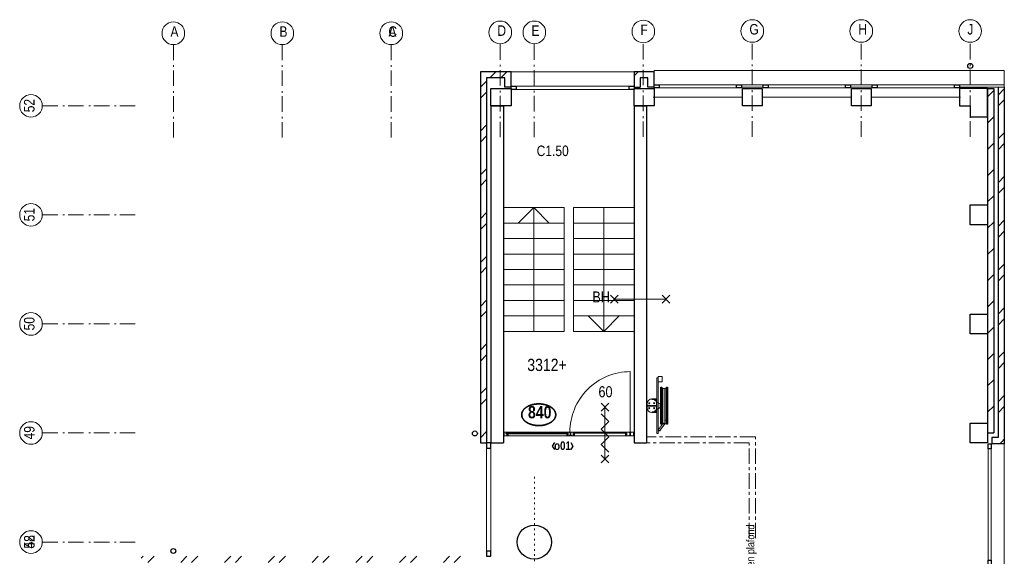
# Model space of a CAD drawing. Header units: millimetres. Extents: x 274611 to 571164, y 158736 to 298905.
# Tile 78 of 172: x 489753 to 505654, y 234912 to 243572. Entities that reach past the tile are written whole.
import ezdxf
from ezdxf.enums import TextEntityAlignment as Align

# ---------------------------------------------------------------- set-up
doc = ezdxf.new("R2010")
doc.units = ezdxf.units.MM
doc.header["$LTSCALE"] = 400
doc.header["$PDMODE"] = 1
doc.header["$PDSIZE"] = 15
for name, pattern in [('STYLE_05', [0.208282, 0.069427, -0.138855]), ('STYLE_06', [1.041641, 0.625, -0.208282, 0.069427, -0.138931]), ('STYLE_19', [1, 0.625, -0.125, 0.125, -0.125])]:
    doc.linetypes.add(name, pattern=pattern)
for name, color, linetype, lineweight in [('BA-Brandveiligheid', 7, 'Continuous', 15), ('Buitenkozijnen', 140, 'Continuous', 15), ('Detailaanduiding', 5, 'Continuous', 70), ('Kozijnmerken', 43, 'Continuous', 9), ('Lijn-stramien', 5, 'STYLE_06', 9), ('mat-baksteen', 5, 'Continuous', 25), ('mat-beton (ihwg)', 5, 'Continuous', 25), ('mat-glas-vert', 5, 'Continuous', 15), ('mat-kalkzandsteen', 5, 'Continuous', 25), ('MAT-kit', 140, 'Continuous', 5), ('mat-kunststof', 43, 'Continuous', 9), ('mat-staal', 5, 'Continuous', 25), ('None', 7, 'Continuous', 9), ('Ruimtenummers', 5, 'Continuous', 25), ('Tekst', 140, 'Continuous', 15), ('~None', 5, 'Continuous', 9)]:
    doc.layers.add(name, color=color, linetype=linetype, lineweight=lineweight)
doc.styles.add('Abadi MT Condensed Light', font='txt', dxfattribs={"height": 176.388889})
doc.styles.add('Arial Narrow', font='ARIALN.TTF', dxfattribs={"height": 222.25})
doc.styles.add('Arial Narrow (bold)', font='ARIALNB.TTF', dxfattribs={"height": 172.861111})
doc.styles.get("Standard").update_dxf_attribs({"font": 'arial.ttf'})

# ---------------------------------------------------------------- blocks, each defined once
blk = doc.blocks.new('*X390')
at = {"layer": 'None', "lineweight": 5}
blk.add_line((-9789, 34850), (-10769, 34850), dxfattribs=at)
blk = doc.blocks.new('*U391')
at = {"layer": 'mat-kunststof', "lineweight": 9}
blk.add_lwpolyline([(-10809, 34830), (-10799, 34830), (-10799, 34860), (-10809, 34860)], close=True, dxfattribs=at)
at = {"layer": 'None', "lineweight": 9}
blk.add_lwpolyline([(-10809, 34830), (-10799, 34860), (-10809, 34860), (-10799, 34830)], dxfattribs=at)
blk = doc.blocks.new('*U392')
at = {"layer": 'MAT-kit', "color": 9, "linetype": 'Continuous', "lineweight": 5}
for points in [[(-10809, 34873), (-10804, 34871), (-10799, 34873), (-10799, 34867), (-10799, 34860), (-10804, 34860), (-10809, 34860), (-10809, 34867), (-10809, 34873)], [(-10809, 34818), (-10804, 34820), (-10799, 34818), (-10799, 34824), (-10799, 34830), (-10804, 34830), (-10809, 34830), (-10809, 34824), (-10809, 34818)]]:
    blk.add_open_spline(points, degree=2, knots=[0, 0, 0, 0.229184, 0.229184, 0.5027, 0.5027, 0.726485, 0.726485, 1, 1, 1], dxfattribs=at)
at = {"layer": 'None', "color": 7}
blk.add_blockref('*U391', (0, 0), dxfattribs=at)
blk = doc.blocks.new('jan404.129')
at = {"layer": 'None', "lineweight": 15, "flags": 128}
for points in [[(-10, 14.85), (-10, -24.79), (10, -24.79), (10, 14.85)], [(8.5, 13.35), (8.5, -23.29), (-8.5, -23.29), (-8.5, 13.35)]]:
    blk.add_lwpolyline(points, close=True, dxfattribs=at)
blk = doc.blocks.new('*U393')
at = {"layer": 'None', "color": 7, "linetype": 'Continuous', "lineweight": 15}
for p, q in [((-10798.9, 34873.5), (-10798.9, 34816.5)), ((-10731, 34875), (-10797.4, 34875)), ((-10797.4, 34873.5), (-10797.4, 34816.5)), ((-10749.5, 34873.5), (-10797.4, 34873.5)), ((-10751, 34816.5), (-10751, 34872)), ((-10731, 34873.5), (-10749.5, 34873.5)), ((-10749.5, 34816.5), (-10749.5, 34872)), ((-10749.5, 34872), (-10731, 34872)), ((-10797.4, 34816.5), (-10751, 34816.5)), ((-10797.4, 34815), (-10751, 34815))]:
    blk.add_line(p, q, dxfattribs=at)
for centre, start, end in [((-10797.4, 34873.5), 90, 180), ((-10749.5, 34872), 90, 180), ((-10731, 34873.5), 0, 90), ((-10731, 34873.5), 270, 0), ((-10797.4, 34816.5), 180, 270), ((-10751, 34816.5), 270, 0)]:
    blk.add_arc(centre, 1.5, start, end, dxfattribs=at)
at = {"layer": 'None', "linetype": 'Continuous', "lineweight": 5}
blk.add_point((-10798.9, 34840), dxfattribs=at)
at = {"layer": 'mat-staal', "color": 7, "xscale": -1, "rotation": 180}
blk.add_blockref('jan404.129', (-10738.9, 34829.9), dxfattribs=at)
blk = doc.blocks.new('*U394')
at = {"layer": 'None', "color": 7, "linetype": 'Continuous', "lineweight": 15}
for p, q in [((-8759, 34867), (-8758, 34868)), ((-8759, 34866), (-8759, 34867)), ((-8759, 34866), (-8759, 34834)), ((-8759, 34834), (-8759, 34823)), ((-8758, 34868), (-8757, 34868)), ((-8749, 34868), (-8757, 34868)), ((-8749, 34866), (-8757, 34866)), ((-8757, 34866), (-8757, 34834)), ((-8757, 34834), (-8757, 34823)), ((-8749, 34874), (-8748, 34875)), ((-8749, 34873), (-8749, 34874)), ((-8749, 34873), (-8749, 34868)), ((-8748, 34867), (-8749, 34866)), ((-8748, 34875), (-8747, 34875)), ((-8747, 34868), (-8748, 34867)), ((-8748, 34867), (-8748, 34867)), ((-8739, 34875), (-8747, 34875)), ((-8747, 34873), (-8747, 34868)), ((-8739, 34873), (-8747, 34873)), ((-8710, 34875), (-8739, 34875)), ((-8710, 34873), (-8739, 34873)), ((-8710, 34875), (-8709, 34874)), ((-8710, 34875), (-8710, 34875)), ((-8710, 34834), (-8710, 34873)), ((-8710, 34816), (-8710, 34834)), ((-8709, 34874), (-8709, 34873)), ((-8709, 34834), (-8709, 34873)), ((-8709, 34816), (-8709, 34834)), ((-8772, 34817), (-8771, 34818)), ((-8772, 34816), (-8772, 34817)), ((-8772, 34816), (-8771, 34815)), ((-8772, 34816), (-8772, 34816)), ((-8771, 34818), (-8770, 34818)), ((-8771, 34815), (-8770, 34815)), ((-8751, 34818), (-8770, 34818)), ((-8770, 34816), (-8751, 34816)), ((-8770, 34815), (-8739, 34815)), ((-8759, 34823), (-8758, 34822)), ((-8759, 34823), (-8759, 34823)), ((-8758, 34822), (-8757, 34822)), ((-8757, 34823), (-8751, 34823)), ((-8757, 34822), (-8751, 34822)), ((-8750, 34823), (-8751, 34823)), ((-8751, 34822), (-8750, 34822)), ((-8750, 34818), (-8751, 34818)), ((-8750, 34817), (-8751, 34816)), ((-8751, 34816), (-8739, 34816)), ((-8749, 34823), (-8750, 34823)), ((-8750, 34822), (-8750, 34821)), ((-8750, 34822), (-8750, 34822)), ((-8750, 34821), (-8749, 34821)), ((-8750, 34819), (-8750, 34818)), ((-8749, 34819), (-8750, 34819)), ((-8750, 34818), (-8750, 34818)), ((-8749, 34817), (-8750, 34817)), ((-8748, 34822), (-8749, 34823)), ((-8749, 34821), (-8749, 34820)), ((-8749, 34820), (-8749, 34819)), ((-8749, 34820), (-8749, 34820)), ((-8749, 34819), (-8749, 34819)), ((-8748, 34818), (-8749, 34817)), ((-8748, 34822), (-8748, 34822)), ((-8748, 34821), (-8748, 34822)), ((-8747, 34820), (-8748, 34821)), ((-8747, 34820), (-8748, 34819)), ((-8748, 34819), (-8748, 34818)), ((-8748, 34818), (-8748, 34818)), ((-8739, 34816), (-8710, 34816)), ((-8739, 34815), (-8710, 34815)), ((-8709, 34816), (-8710, 34815)), ((-8710, 34815), (-8710, 34815)), ((-8709, 34816), (-8709, 34816))]:
    blk.add_line(p, q, dxfattribs=at)
blk = doc.blocks.new('*U395')
at = {"layer": 'None', "linetype": 'Continuous', "lineweight": 5}
blk.add_point((-8737, 34815), dxfattribs=at)
at = {"layer": 'None', "color": 7}
blk.add_blockref('*U394', (0, 0), dxfattribs=at)
blk = doc.blocks.new('*U396')
at = {"layer": 'None', "color": 7, "linetype": 'Continuous', "lineweight": 15}
for p, q in [((-8839, 34874), (-8838, 34875)), ((-8755, 34875), (-8839, 34875)), ((-8839, 34873), (-8839, 34874)), ((-8839, 34873), (-8839, 34873)), ((-8838, 34872), (-8839, 34873)), ((-8775, 34873), (-8839, 34873)), ((-8838, 34875), (-8837, 34875)), ((-8837, 34872), (-8838, 34872)), ((-8819, 34875), (-8837, 34875)), ((-8819, 34873), (-8837, 34873)), ((-8837, 34872), (-8819, 34872)), ((-8819, 34873), (-8818, 34873)), ((-8819, 34872), (-8819, 34854)), ((-8819, 34854), (-8819, 34816)), ((-8818, 34873), (-8817, 34872)), ((-8818, 34873), (-8818, 34873)), ((-8817, 34872), (-8817, 34854)), ((-8817, 34854), (-8817, 34816)), ((-8778, 34872), (-8777, 34872)), ((-8778, 34871), (-8778, 34872)), ((-8778, 34870), (-8778, 34871)), ((-8778, 34870), (-8778, 34869)), ((-8778, 34869), (-8778, 34868)), ((-8778, 34868), (-8777, 34868)), ((-8777, 34873), (-8776, 34873)), ((-8777, 34872), (-8777, 34873)), ((-8777, 34871), (-8776, 34871)), ((-8777, 34870), (-8777, 34871)), ((-8777, 34870), (-8777, 34870)), ((-8777, 34869), (-8777, 34870)), ((-8777, 34869), (-8777, 34869)), ((-8776, 34869), (-8777, 34869)), ((-8777, 34868), (-8777, 34867)), ((-8777, 34867), (-8776, 34867)), ((-8776, 34873), (-8775, 34873)), ((-8776, 34872), (-8775, 34872)), ((-8776, 34871), (-8776, 34872)), ((-8776, 34868), (-8776, 34869)), ((-8775, 34868), (-8776, 34868)), ((-8776, 34867), (-8775, 34866)), ((-8775, 34873), (-8755, 34873)), ((-8775, 34872), (-8775, 34872)), ((-8775, 34872), (-8755, 34872)), ((-8775, 34868), (-8775, 34868)), ((-8768, 34868), (-8775, 34868)), ((-8768, 34866), (-8775, 34866)), ((-8768, 34868), (-8767, 34867)), ((-8768, 34868), (-8768, 34868)), ((-8768, 34854), (-8768, 34866)), ((-8768, 34823), (-8768, 34854)), ((-8767, 34867), (-8767, 34866)), ((-8767, 34854), (-8767, 34866)), ((-8767, 34823), (-8767, 34854)), ((-8755, 34875), (-8755, 34875)), ((-8754, 34874), (-8755, 34875)), ((-8754, 34873), (-8755, 34872)), ((-8755, 34872), (-8755, 34872)), ((-8754, 34873), (-8754, 34874)), ((-8754, 34873), (-8754, 34873)), ((-8837, 34815), (-8778, 34815)), ((-8819, 34816), (-8818, 34815)), ((-8819, 34816), (-8819, 34816)), ((-8818, 34815), (-8817, 34815)), ((-8817, 34816), (-8778, 34816)), ((-8778, 34823), (-8777, 34823)), ((-8778, 34823), (-8778, 34823)), ((-8778, 34822), (-8778, 34823)), ((-8778, 34816), (-8778, 34822)), ((-8777, 34816), (-8778, 34815)), ((-8778, 34815), (-8778, 34815)), ((-8777, 34823), (-8768, 34823)), ((-8777, 34822), (-8768, 34822)), ((-8777, 34816), (-8777, 34822)), ((-8777, 34816), (-8777, 34816)), ((-8767, 34823), (-8768, 34822)), ((-8768, 34822), (-8768, 34822)), ((-8767, 34823), (-8767, 34823))]:
    blk.add_line(p, q, dxfattribs=at)
at = {"layer": 'mat-staal', "color": 7, "xscale": -1, "rotation": 180}
blk.add_blockref('jan404.129', (-8829, 34830), dxfattribs=at)
blk = doc.blocks.new('*U397')
at = {"layer": 'None'}
blk.add_blockref('*U396', (0, 0), dxfattribs=at)
blk = doc.blocks.new('*U398')
at = {"layer": 'mat-kunststof', "lineweight": 9}
blk.add_lwpolyline([(-8699, 34830), (-8709, 34830), (-8709, 34860), (-8699, 34860)], close=True, dxfattribs=at)
at = {"layer": 'None', "lineweight": 9}
blk.add_lwpolyline([(-8699, 34830), (-8709, 34860), (-8699, 34860), (-8709, 34830)], dxfattribs=at)
blk = doc.blocks.new('*U399')
at = {"layer": 'MAT-kit', "color": 9, "linetype": 'Continuous', "lineweight": 5}
for points in [[(-8699, 34873), (-8704, 34871), (-8709, 34873), (-8709, 34867), (-8709, 34860), (-8704, 34860), (-8699, 34860), (-8699, 34867), (-8699, 34873)], [(-8699, 34818), (-8704, 34820), (-8709, 34818), (-8709, 34824), (-8709, 34830), (-8704, 34830), (-8699, 34830), (-8699, 34824), (-8699, 34818)]]:
    blk.add_open_spline(points, degree=2, knots=[0, 0, 0, 0.229184, 0.229184, 0.5027, 0.5027, 0.726485, 0.726485, 1, 1, 1], dxfattribs=at)
at = {"layer": 'None', "color": 7}
blk.add_blockref('*U398', (0, 0), dxfattribs=at)
blk = doc.blocks.new('*U400')
at = {"layer": 'None', "color": 7, "linetype": 'Continuous', "lineweight": 15}
for p, q in [((-9784, 34874), (-9783, 34875)), ((-9784, 34873), (-9784, 34874)), ((-9784, 34873), (-9783, 34872)), ((-9784, 34873), (-9784, 34873)), ((-9784, 34873), (-9754, 34873)), ((-9783, 34875), (-9782, 34875)), ((-9783, 34872), (-9782, 34872)), ((-9782, 34875), (-9754, 34875)), ((-9782, 34873), (-9764, 34873)), ((-9764, 34872), (-9782, 34872)), ((-9763, 34873), (-9764, 34873)), ((-9764, 34834), (-9764, 34872)), ((-9764, 34816), (-9764, 34834)), ((-9763, 34873), (-9763, 34873)), ((-9762, 34872), (-9763, 34873)), ((-9762, 34834), (-9762, 34872)), ((-9762, 34816), (-9762, 34834)), ((-9754, 34875), (-9740, 34875)), ((-9754, 34873), (-9740, 34873)), ((-9739, 34875), (-9740, 34875)), ((-9740, 34873), (-9740, 34868)), ((-9740, 34868), (-9740, 34867)), ((-9740, 34867), (-9739, 34867)), ((-9739, 34874), (-9739, 34875)), ((-9738, 34873), (-9739, 34874)), ((-9739, 34867), (-9738, 34866)), ((-9738, 34873), (-9738, 34868)), ((-9738, 34868), (-9730, 34868)), ((-9738, 34866), (-9730, 34866)), ((-9735, 34875), (-9734, 34875)), ((-9735, 34874), (-9735, 34875)), ((-9735, 34873), (-9735, 34874)), ((-9735, 34873), (-9735, 34872)), ((-9735, 34873), (-9735, 34873)), ((-9735, 34872), (-9734, 34872)), ((-9734, 34875), (-9659, 34875)), ((-9714, 34873), (-9734, 34873)), ((-9714, 34872), (-9734, 34872)), ((-9729, 34868), (-9730, 34868)), ((-9730, 34866), (-9730, 34834)), ((-9730, 34834), (-9730, 34823)), ((-9729, 34867), (-9729, 34868)), ((-9728, 34866), (-9729, 34867)), ((-9728, 34866), (-9728, 34834)), ((-9728, 34834), (-9728, 34823)), ((-9722, 34868), (-9722, 34867)), ((-9721, 34868), (-9722, 34868)), ((-9722, 34867), (-9722, 34866)), ((-9722, 34854), (-9722, 34866)), ((-9722, 34823), (-9722, 34854)), ((-9721, 34868), (-9714, 34868)), ((-9721, 34866), (-9714, 34866)), ((-9721, 34854), (-9721, 34866)), ((-9721, 34823), (-9721, 34854)), ((-9714, 34873), (-9714, 34873)), ((-9713, 34873), (-9714, 34873)), ((-9714, 34873), (-9659, 34873)), ((-9714, 34872), (-9714, 34872)), ((-9713, 34872), (-9714, 34872)), ((-9714, 34868), (-9713, 34868)), ((-9714, 34868), (-9714, 34868)), ((-9714, 34867), (-9714, 34866)), ((-9713, 34867), (-9714, 34867)), ((-9712, 34872), (-9713, 34873)), ((-9713, 34871), (-9713, 34872)), ((-9713, 34871), (-9713, 34871)), ((-9713, 34870), (-9713, 34871)), ((-9712, 34870), (-9713, 34870)), ((-9713, 34869), (-9712, 34870)), ((-9713, 34869), (-9713, 34869)), ((-9713, 34869), (-9713, 34869)), ((-9713, 34868), (-9713, 34869)), ((-9712, 34868), (-9713, 34867)), ((-9711, 34872), (-9712, 34872)), ((-9711, 34868), (-9712, 34868)), ((-9711, 34871), (-9711, 34872)), ((-9711, 34870), (-9711, 34871)), ((-9711, 34870), (-9711, 34869)), ((-9711, 34869), (-9711, 34868)), ((-9680, 34873), (-9680, 34872)), ((-9680, 34873), (-9680, 34873)), ((-9679, 34873), (-9680, 34873)), ((-9680, 34872), (-9680, 34854)), ((-9680, 34854), (-9680, 34816)), ((-9679, 34875), (-9660, 34875)), ((-9679, 34873), (-9660, 34873)), ((-9660, 34872), (-9679, 34872)), ((-9679, 34872), (-9679, 34854)), ((-9679, 34854), (-9679, 34816)), ((-9660, 34875), (-9660, 34875)), ((-9659, 34874), (-9660, 34875)), ((-9660, 34872), (-9659, 34873)), ((-9660, 34872), (-9660, 34872)), ((-9659, 34873), (-9659, 34874)), ((-9659, 34873), (-9659, 34873)), ((-9764, 34816), (-9763, 34815)), ((-9764, 34816), (-9764, 34816)), ((-9763, 34815), (-9762, 34815)), ((-9754, 34815), (-9763, 34815)), ((-9754, 34816), (-9762, 34816)), ((-9736, 34816), (-9754, 34816)), ((-9717, 34815), (-9754, 34815)), ((-9740, 34821), (-9739, 34822)), ((-9740, 34820), (-9740, 34821)), ((-9740, 34820), (-9740, 34819)), ((-9740, 34819), (-9739, 34818)), ((-9739, 34822), (-9738, 34823)), ((-9739, 34822), (-9739, 34822)), ((-9739, 34818), (-9738, 34817)), ((-9739, 34818), (-9739, 34818)), ((-9738, 34823), (-9737, 34823)), ((-9737, 34822), (-9738, 34821)), ((-9738, 34821), (-9738, 34820)), ((-9738, 34821), (-9738, 34821)), ((-9738, 34820), (-9738, 34819)), ((-9738, 34820), (-9738, 34820)), ((-9738, 34819), (-9737, 34818)), ((-9738, 34819), (-9738, 34819)), ((-9738, 34819), (-9738, 34819)), ((-9738, 34817), (-9737, 34817)), ((-9737, 34823), (-9736, 34823)), ((-9737, 34822), (-9737, 34822)), ((-9736, 34822), (-9737, 34822)), ((-9737, 34818), (-9736, 34818)), ((-9737, 34818), (-9737, 34818)), ((-9737, 34817), (-9736, 34816)), ((-9730, 34823), (-9736, 34823)), ((-9730, 34822), (-9736, 34822)), ((-9736, 34818), (-9717, 34818)), ((-9717, 34816), (-9736, 34816)), ((-9729, 34822), (-9730, 34822)), ((-9729, 34823), (-9729, 34822)), ((-9728, 34823), (-9729, 34823)), ((-9722, 34823), (-9722, 34822)), ((-9722, 34823), (-9722, 34823)), ((-9722, 34822), (-9721, 34822)), ((-9712, 34823), (-9721, 34823)), ((-9712, 34822), (-9721, 34822)), ((-9716, 34818), (-9717, 34818)), ((-9716, 34815), (-9717, 34815)), ((-9716, 34817), (-9716, 34818)), ((-9715, 34816), (-9716, 34817)), ((-9716, 34816), (-9716, 34815)), ((-9715, 34816), (-9716, 34816)), ((-9712, 34823), (-9712, 34823)), ((-9711, 34823), (-9712, 34823)), ((-9712, 34816), (-9712, 34822)), ((-9712, 34816), (-9712, 34815)), ((-9712, 34816), (-9712, 34816)), ((-9712, 34815), (-9711, 34815)), ((-9711, 34822), (-9711, 34823)), ((-9711, 34816), (-9711, 34822)), ((-9660, 34816), (-9711, 34816)), ((-9660, 34815), (-9711, 34815)), ((-9679, 34816), (-9680, 34815)), ((-9680, 34815), (-9680, 34815)), ((-9679, 34816), (-9679, 34816))]:
    blk.add_line(p, q, dxfattribs=at)
at = {"layer": 'None', "linetype": 'Continuous', "lineweight": 5}
blk.add_point((-9756, 34815), dxfattribs=at)
at = {"layer": 'mat-staal', "color": 7, "rotation": 180}
for p in [(-9774, 34830), (-9669, 34830)]:
    blk.add_blockref('jan404.129', p, dxfattribs=at)
blk = doc.blocks.new('*U401')
at = {"layer": 'mat-glas-vert', "color": 140, "lineweight": 15}
for points in [[(-9789, 34848), (-10769, 34848), (-10769, 34856), (-9789, 34856)], [(-9772, 34858), (-10739, 34858), (-10739, 34868), (-9772, 34868)], [(-8829, 34858), (-9671, 34858), (-9671, 34868), (-8829, 34868)]]:
    blk.add_lwpolyline(points, close=True, dxfattribs=at)
at = {"layer": 'None', "color": 43, "linetype": 'Continuous', "lineweight": 9}
blk.add_line((-8759, 34873), (-8759, 35850), dxfattribs=at)
at = {"layer": 'None', "lineweight": 9}
blk.add_lwpolyline([(-10799, 34815), (-10799, 34875), (-8709, 34875), (-8709, 34815)], close=True, dxfattribs=at)
at = {"layer": 'None', "color": 43, "linetype": 'Continuous', "lineweight": 9}
blk.add_arc((-8759, 34874), 976, 89.9877, 180.0459, dxfattribs=at)
at = {"layer": 'mat-glas-vert', "color": 140}
blk.add_blockref('*X390', (0, 0), dxfattribs=at)
at = {"layer": 'mat-staal', "color": 7}
for name in ['*U392', '*U399']:
    blk.add_blockref(name, (0, 0), dxfattribs=at)
at = {"layer": 'None', "color": 7}
for name in ['*U393', '*U400', '*U397', '*U395']:
    blk.add_blockref(name, (0, 0), dxfattribs=at)
blk = doc.blocks.new('060min zelfsluitend Y')
at = {"layer": 'BA-Brandveiligheid', "color": 7, "linetype": 'Continuous', "lineweight": 15}
for p, q in [((-62, 477), (62, 353)), ((62, 477), (-62, 353)), ((-62, -484), (62, -360)), ((62, -484), (-62, -360))]:
    blk.add_line(p, q, dxfattribs=at)
at = {"layer": 'None', "color": 7, "linetype": 'Continuous', "lineweight": 15}
for p, q in [((0, -422), (0, 415)), ((62, 185), (-62, 309)), ((62, 185), (-62, 62)), ((62, -62), (-62, 62)), ((62, -62), (-62, -185)), ((62, -309), (-62, -185))]:
    blk.add_line(p, q, dxfattribs=at)
at = {"layer": 'BA-Brandveiligheid', "color": 43, "insert": (-103, 753), "char_height": 177.8, "attachment_point": 1, "style": 'Arial Narrow'}
blk.add_mtext('60', dxfattribs=at)
blk = doc.blocks.new('Kolom hoek 330x330')
at = {"layer": 'mat-beton (ihwg)', "lineweight": 25, "flags": 128}
blk.add_lwpolyline([(-175, 0), (0, 0), (0, -175), (280, -175), (280, 280), (-175, 280)], close=True, dxfattribs=at)
blk = doc.blocks.new('Kolom O 550')
at = {"layer": 'mat-beton (ihwg)', "lineweight": 25}
blk.add_circle((0, 0), 275, dxfattribs=at)
blk = doc.blocks.new('*X987')
at = {"layer": 'None', "lineweight": 9}
for p, q in [((-11029, 40590), (-10929, 40690)), ((-10852, 40590), (-10752, 40690))]:
    blk.add_line(p, q, dxfattribs=at)
blk = doc.blocks.new('*X988')
at = {"layer": 'None', "lineweight": 9}
for p, q in [((-11179, 40440), (-11079, 40540)), ((-11179, 40263), (-11079, 40363)), ((-11179, 39733), (-11079, 39833)), ((-11179, 39556), (-11079, 39656)), ((-11179, 39026), (-11079, 39126)), ((-11179, 38849), (-11079, 38949)), ((-11179, 38319), (-11079, 38419)), ((-11179, 38142), (-11079, 38242)), ((-11179, 37611), (-11079, 37711)), ((-11179, 37435), (-11079, 37535)), ((-11179, 36904), (-11079, 37004)), ((-11179, 36728), (-11079, 36828)), ((-11179, 36197), (-11079, 36297)), ((-11179, 36021), (-11079, 36121)), ((-11179, 35490), (-11079, 35590)), ((-11179, 35314), (-11079, 35414)), ((-11179, 34783), (-11079, 34883)), ((-11086, 34700), (-11079, 34707))]:
    blk.add_line(p, q, dxfattribs=at)
blk = doc.blocks.new('*X989')
at = {"layer": 'None', "lineweight": 9}
blk.add_line((-8665, 40656), (-8631, 40690), dxfattribs=at)
blk = doc.blocks.new('*X990')
at = {"layer": 'None', "lineweight": 9}
blk.add_line((-8699, 40622), (-8665, 40656), dxfattribs=at)
blk = doc.blocks.new('*X991')
at = {"layer": 'None', "lineweight": 9}
for p, q in [((-2989, 40286), (-2889, 40386)), ((-2989, 39862), (-2889, 39962)), ((-2989, 39437), (-2889, 39537)), ((-2989, 39013), (-2889, 39113)), ((-2989, 38589), (-2889, 38689)), ((-2989, 38165), (-2889, 38265)), ((-2989, 37740), (-2889, 37840)), ((-2989, 37316), (-2889, 37416)), ((-2989, 36892), (-2889, 36992)), ((-2989, 36468), (-2889, 36568)), ((-2989, 36043), (-2889, 36143)), ((-2989, 35619), (-2889, 35719)), ((-2989, 35195), (-2889, 35295)), ((-2900, 34860), (-2889, 34871))]:
    blk.add_line(p, q, dxfattribs=at)
blk = doc.blocks.new('*X992')
at = {"layer": 'None', "lineweight": 9}
for p, q in [((-2819, 40315), (-2719, 40415)), ((-2819, 40138), (-2719, 40238)), ((-2819, 39607), (-2719, 39707)), ((-2819, 39431), (-2719, 39531)), ((-2819, 38900), (-2719, 39000)), ((-2819, 38724), (-2719, 38824)), ((-2819, 38193), (-2719, 38293)), ((-2819, 38017), (-2719, 38117)), ((-2819, 37486), (-2719, 37586)), ((-2819, 37310), (-2719, 37410)), ((-2819, 36779), (-2719, 36879)), ((-2819, 36603), (-2719, 36703)), ((-2819, 36072), (-2719, 36172)), ((-2819, 35896), (-2719, 35996)), ((-2819, 35365), (-2719, 35465)), ((-2819, 35188), (-2719, 35288)), ((-2755, 34721), (-2719, 34758))]:
    blk.add_line(p, q, dxfattribs=at)
blk = doc.blocks.new('*X996')
at = {"layer": 'None', "lineweight": 9}
for p, q in [((-16658, 32839), (-16627, 32870)), ((-16551, 32770), (-16451, 32870)), ((-16020, 32770), (-15920, 32870)), ((-15844, 32770), (-15744, 32870)), ((-15313, 32770), (-15213, 32870)), ((-15137, 32770), (-15037, 32870)), ((-14606, 32770), (-14506, 32870)), ((-14430, 32770), (-14330, 32870)), ((-13899, 32770), (-13799, 32870)), ((-13723, 32770), (-13623, 32870)), ((-13192, 32770), (-13092, 32870)), ((-13016, 32770), (-12916, 32870)), ((-12485, 32770), (-12385, 32870)), ((-12308, 32770), (-12208, 32870)), ((-11778, 32770), (-11678, 32870)), ((-11601, 32770), (-11501, 32870))]:
    blk.add_line(p, q, dxfattribs=at)
blk = doc.blocks.new('Gevelpui best 1410 (2D)')
at = {"layer": 'Buitenkozijnen', "lineweight": 15}
for p, q in [((-260, 0), (-260, -1410)), ((-260, 0), (-210, 0)), ((-210, 0), (-210, -1410)), ((-260, -1410), (-210, -1410))]:
    blk.add_line(p, q, dxfattribs=at)
at = {"layer": 'Buitenkozijnen', "color": 92, "lineweight": 25}
for points in [[(-260, 0), (-210, 0), (-210, -80), (-260, -80)], [(-260, -1330), (-210, -1330), (-210, -1410), (-260, -1410)]]:
    blk.add_lwpolyline(points, close=True, dxfattribs=at)
at = {"layer": 'None', "color": 43, "linetype": 'Continuous', "lineweight": 9}
blk.add_line((-410, 15), (-410, -1425), dxfattribs=at)
blk = doc.blocks.new('*U302')
at = {"layer": 'Buitenkozijnen', "lineweight": 15}
for p, q in [((0, 25), (1985, 25)), ((0, -25), (0, 25)), ((1985, -25), (1985, 25)), ((0, -25), (1985, -25))]:
    blk.add_line(p, q, dxfattribs=at)
blk = doc.blocks.new('Gevelpui best 1985')
at = {"layer": 'Buitenkozijnen', "color": 43, "lineweight": 9}
blk.add_line((0, 260), (1985, 260), dxfattribs=at)
at = {"layer": 'Buitenkozijnen', "color": 92, "lineweight": 25}
for points in [[(0, -25), (0, 25), (80, 25), (80, -25)], [(1905, -25), (1905, 25), (1985, 25), (1985, -25)]]:
    blk.add_lwpolyline(points, close=True, dxfattribs=at)
at = {"layer": 'Buitenkozijnen'}
blk.add_blockref('*U302', (0, 0), dxfattribs=at)
blk = doc.blocks.new('*X1033')
at = {"layer": 'None', "lineweight": 9}
blk.add_line((-2792, 34685), (-2755, 34721), dxfattribs=at)
blk = doc.blocks.new('*U304')
at = {"layer": 'Buitenkozijnen', "lineweight": 15}
for p, q in [((-10, 0), (-10, -1960)), ((-10, 0), (40, 0)), ((40, 0), (40, -1960)), ((-10, -1960), (40, -1960))]:
    blk.add_line(p, q, dxfattribs=at)
blk = doc.blocks.new('Gevelpui best 1960')
at = {"layer": 'Buitenkozijnen', "color": 43, "lineweight": 9}
blk.add_line((250, 0), (250, -1960), dxfattribs=at)
at = {"layer": 'Buitenkozijnen', "color": 92, "lineweight": 25}
for points in [[(-10, 0), (40, 0), (40, -80), (-10, -80)], [(-10, -1880), (40, -1880), (40, -1960), (-10, -1960)]]:
    blk.add_lwpolyline(points, close=True, dxfattribs=at)
at = {"layer": 'Buitenkozijnen'}
blk.add_blockref('*U304', (0, 0), dxfattribs=at)
blk = doc.blocks.new('*U1063')
at = {"layer": 'Buitenkozijnen', "lineweight": 15}
for p, q in [((-11079, 34700), (-11009, 34700)), ((-11079, 32870), (-11079, 34700)), ((-11009, 32870), (-11009, 34700)), ((-11079, 32870), (-11009, 32870))]:
    blk.add_line(p, q, dxfattribs=at)
blk = doc.blocks.new('*U1064')
at = {"layer": 'Buitenkozijnen', "color": 92, "lineweight": 25}
for points in [[(-11009, 34700), (-11079, 34700), (-11079, 34617), (-11009, 34617)], [(-11009, 32953), (-11079, 32953), (-11079, 32870), (-11009, 32870)]]:
    blk.add_lwpolyline(points, close=True, dxfattribs=at)
at = {"layer": 'Buitenkozijnen'}
blk.add_blockref('*U1063', (0, 0), dxfattribs=at)
blk = doc.blocks.new('HWA')
at = {"layer": 'None', "color": 92, "linetype": 'Continuous', "lineweight": 25}
blk.add_circle((0, -74), 40, dxfattribs=at)
blk = doc.blocks.new('Kolom 280x320')
at = {"layer": 'mat-beton (ihwg)', "lineweight": 25}
blk.add_lwpolyline([(-300, 160), (-20, 160), (-20, -160), (-300, -160)], close=True, dxfattribs=at)
at = {"layer": 'None', "color": 92, "linetype": 'Continuous', "lineweight": 5}
blk.add_point((0, 0), dxfattribs=at)
blk = doc.blocks.new('*U25')
at = {"layer": 'None', "color": 140, "linetype": 'Continuous', "lineweight": 15, "flags": 128}
blk.add_lwpolyline([(-21, 110), (59, 110), (59, 107, -0.391021), (53, 100), (-1, 96, 0.391021), (-12, 83), (-12, -83, 0.391021), (-1, -96), (53, -100, -0.391021), (59, -107), (59, -110), (-21, -110)], format="xyb", close=True, dxfattribs=at)
blk = doc.blocks.new('*U26')
at = {"layer": 'None', "color": 253, "linetype": 'Continuous', "lineweight": 5}
for p, q in [((96.625, -278), (96.625, 266)), ((125.704, -278), (125.704, 266)), ((50.42, -31.849), (50.42, 29))]:
    blk.add_line(p, q, dxfattribs=at)
at = {"layer": 'None', "color": 140, "linetype": 'Continuous', "lineweight": 15}
for p, q in [((50.42, 29), (1.453, 57.31)), ((0, -61), (50.42, -31.849))]:
    blk.add_line(p, q, dxfattribs=at)
at = {"layer": 'None', "color": 92, "linetype": 'Continuous', "lineweight": 25}
for points in [[(60.916, 296), (76.476, 296), (76.476, -300), (60.916, -300)], [(154.785, 296), (171.344, 296), (171.344, -302), (154.785, -302)]]:
    blk.add_lwpolyline(points, close=True, dxfattribs=at)
at = {"layer": 'None', "color": 253, "linetype": 'Continuous', "lineweight": 5}
blk.add_lwpolyline([(50.929, 18), (60.916, 18), (60.916, -18), (50.929, -18)], close=True, dxfattribs=at)
for points, knots in [([(96.866, 264), (96.866, 268.997), (93.792, 272.9335), (90.718, 276.87), (85.875, 278.0735), (81.032, 279.277), (76.476, 277.238)], [0, 0, 0, 0.3335495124, 0.3335495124, 0.6668288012, 0.6668288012, 1, 1, 1]), ([(125.825, 264), (125.825, 267.886), (123.8855, 271.2505), (121.946, 274.615), (118.586, 276.5575), (115.226, 278.5), (107.466, 278.5), (104.106, 276.5575), (100.746, 274.615), (98.806, 271.2505), (96.866, 267.886), (96.866, 264)], [0, 0, 0, 0.1667696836, 0.1667696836, 0.3334232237, 0.3334232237, 0.4999946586, 0.6665660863, 0.6665660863, 0.833226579, 0.833226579, 1, 1, 1]), ([(154.785, 264), (154.785, 267.886), (152.845, 271.2505), (150.905, 274.615), (147.5455, 276.5575), (144.186, 278.5), (140.306, 278.5), (136.426, 278.5), (133.066, 276.5575), (129.706, 274.615), (127.7655, 271.2505), (125.825, 267.886), (125.825, 264)], [0, 0, 0, 0.1667729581, 0.1667729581, 0.3334246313, 0.3334246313, 0.4999853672, 0.4999853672, 0.666556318, 0.666556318, 0.8332233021, 0.8332233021, 1, 1, 1]), ([(76.477, -291.432), (81.039, -293.343), (85.8175, -292.072), (90.596, -290.801), (93.6105, -286.876), (96.625, -282.951), (96.625, -278)], [0, 0, 0, 0.333165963, 0.333165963, 0.6664584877, 0.6664584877, 1, 1, 1]), ([(96.625, -278), (96.625, -281.901), (98.573, -285.2795), (100.521, -288.658), (103.895, -290.609), (107.269, -292.56), (111.165, -292.56), (115.061, -292.56), (118.435, -290.609), (121.809, -288.658), (123.7565, -285.2795), (125.704, -281.901), (125.704, -278)], [0, 0, 0, 0.1667545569, 0.1667545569, 0.3334268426, 0.3334268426, 0.5000053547, 0.5000053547, 0.6665838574, 0.6665838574, 0.8332491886, 0.8332491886, 1, 1, 1]), ([(125.704, -278), (125.704, -281.901), (127.6525, -285.2795), (129.601, -288.658), (132.975, -290.609), (136.349, -292.56), (140.245, -292.56), (144.141, -292.56), (147.5145, -290.609), (150.888, -288.658), (152.836, -285.2795), (154.784, -281.901), (154.784, -278)], [0, 0, 0, 0.1667578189, 0.1667578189, 0.3334365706, 0.3334365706, 0.5000146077, 0.5000146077, 0.6665824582, 0.6665824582, 0.8332459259, 0.8332459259, 1, 1, 1])]:
    blk.add_open_spline(points, degree=2, knots=knots, dxfattribs=at)
blk = doc.blocks.new('BSH')
at = {"layer": 'None', "color": 140, "linetype": 'Continuous', "lineweight": 15}
for p, q in [((-159.8585, -36.7557), (-159.8585, 32.756)), ((-80, -6.8893), (-80, 2.8892)), ((0, -61), (0, 111.155))]:
    blk.add_line(p, q, dxfattribs=at)
at = {"layer": 'None', "color": 253, "linetype": 'Continuous', "lineweight": 5}
for p, q in [((27.7468, -383.0008), (105.0969, -276.5164)), ((130.6676, -289.4337), (48.7568, -402.0618)), ((135.277, -233.0824), (136.142, -233.8294))]:
    blk.add_line(p, q, dxfattribs=at)
at = {"layer": 'None', "color": 140, "linetype": 'Continuous', "lineweight": 15}
for points in [[(0, 448), (20, 448), (20, -452), (0, -452)], [(20, 469.75), (82, 469.75), (82, 382.75), (20, 382.75)], [(-160, 2.8892), (-9, 2.8892), (-9, -6.8893), (-160, -6.8893)]]:
    blk.add_lwpolyline(points, close=True, dxfattribs=at)
at = {"layer": 'None', "color": 8, "linetype": 'Continuous', "lineweight": 5}
for centre in [(-124, 37.275), (-44.5, 38.775), (-124, -41.275), (-45, -41.275)]:
    blk.add_circle(centre, 8.5, dxfattribs=at)
at = {"layer": 'None', "color": 140, "linetype": 'Continuous', "lineweight": 15}
for centre, start, end in [((-80, 28), 90, 180), ((-80, -32), 180, 270)]:
    blk.add_arc(centre, 80, start, end, dxfattribs=at)
at = {"layer": 'None', "color": 9, "linetype": 'Continuous', "lineweight": 5}
blk.add_arc((38.2528, -392.5302), 14.18399, 137.790600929, 325.770923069, dxfattribs=at)
at = {"layer": 'None', "color": 92, "linetype": 'Continuous', "lineweight": 25}
for points, knots in [([(-11.70075, 86.5025), (-12.2626, 89.0317), (-14.0137, 90.9408), (-15.7648, 92.8499), (-18.23575, 93.6275), (-20.7067, 94.4051), (-23.236, 93.84325), (-25.7653, 93.2814), (-27.67445, 91.53015), (-29.5836, 89.7789), (-30.36125, 87.3079), (-31.1389, 84.8369), (-30.57705, 82.3077), (-30.0152, 79.7785), (-28.26385, 77.8694), (-26.5125, 75.9603), (-24.0415, 75.1827), (-21.5705, 74.4051), (-19.0412, 74.96695), (-16.5119, 75.5288), (-14.60305, 77.28005), (-12.6942, 79.0313), (-11.91655, 81.5023), (-11.1389, 83.9733), (-11.70075, 86.5025)], [0, 0, 0, 0.0833344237, 0.0833344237, 0.1666618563, 0.1666618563, 0.2499968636, 0.2499968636, 0.3333348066, 0.3333348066, 0.4166657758, 0.4166657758, 0.5000000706, 0.5000000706, 0.583336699, 0.583336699, 0.666668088, 0.666668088, 0.7500039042, 0.7500039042, 0.8333377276, 0.8333377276, 0.9166657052, 0.9166657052, 1, 1, 1]), ([(-11.75695, -89.71225), (-12.375, -92.4944), (-14.3012, -94.5944), (-16.2274, -96.6944), (-18.94545, -97.54975), (-21.6635, -98.4051), (-24.4457, -97.78705), (-27.2279, -97.169), (-29.328, -95.24265), (-31.4281, -93.3163), (-32.2835, -90.5982), (-33.1389, -87.8801), (-32.52085, -85.09795), (-31.9028, -82.3158), (-29.97635, -80.2158), (-28.0499, -78.1158), (-25.3318, -77.26045), (-22.6137, -76.4051), (-19.83145, -77.02315), (-17.0492, -77.6412), (-14.94945, -79.56755), (-12.8497, -81.4939), (-11.9943, -84.212), (-11.1389, -86.9301), (-11.75695, -89.71225)], [0, 0, 0, 0.083334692, 0.083334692, 0.1666618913, 0.1666618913, 0.2499964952, 0.2499964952, 0.3333343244, 0.3333343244, 0.4166651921, 0.4166651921, 0.4999998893, 0.4999998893, 0.5833365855, 0.5833365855, 0.6666673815, 0.6666673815, 0.7500034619, 0.7500034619, 0.8333376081, 0.8333376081, 0.9166653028, 0.9166653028, 1, 1, 1])]:
    blk.add_open_spline(points, degree=2, knots=knots, dxfattribs=at)
at = {"layer": 'None', "color": 7}
blk.add_blockref('*U26', (0, 0), dxfattribs=at)
at = {"layer": 'None', "color": 140, "rotation": 180}
blk.add_blockref('*U25', (-21.4, -2), dxfattribs=at)
blk = doc.blocks.new('0BH  X')
at = {"layer": 'BA-Brandveiligheid', "color": 7, "linetype": 'Continuous', "lineweight": 15}
for p, q in [((-480, 62), (-357, -62)), ((-480, -62), (-357, 62)), ((-418, 0), (418, 0)), ((480, 62), (357, -62)), ((480, -62), (357, 62))]:
    blk.add_line(p, q, dxfattribs=at)
at = {"layer": 'BA-Brandveiligheid', "color": 43, "insert": (-773, 124), "char_height": 177.8, "attachment_point": 1, "style": 'Arial Narrow'}
blk.add_mtext('BH', dxfattribs=at)
blk = doc.blocks.new('Kozijnmerk 50')
at = {"layer": 'Kozijnmerken', "color": 92, "linetype": 'Continuous', "lineweight": 25}
for points in [[(-132, 51), (-165, -6), (-132, -62)], [(132, 51), (165, -6), (132, -62)]]:
    blk.add_lwpolyline(points, dxfattribs=at)
at = {"layer": 'None', "color": 43, "style": 'Arial Narrow (bold)'}
blk.add_attdef('merk', text='', height=138, dxfattribs=at).set_placement((0, 0), align=Align.MIDDLE_CENTER)
blk = doc.blocks.new('Detail')
at = {"layer": 'Detailaanduiding', "color": 1, "linetype": 'Continuous', "lineweight": 35}
blk.add_open_spline([(-134, 154), (-70, 177), (77, 177), (141, 154), (205, 130), (242, 90), (278, 49), (278, 2), (278, -45), (242, -85), (205, -126), (141, -149), (77, -173), (-70, -173), (-134, -149), (-198, -126), (-235, -85), (-272, -45), (-272, 2), (-272, 49), (-235, 90), (-198, 130), (-134, 154)], degree=2, knots=[0, 0, 0, 0.097932, 0.195864, 0.195864, 0.280023, 0.280023, 0.347931, 0.347931, 0.415846, 0.415846, 0.5, 0.5, 0.597932, 0.695864, 0.695864, 0.780023, 0.780023, 0.847931, 0.847931, 0.915846, 0.915846, 1, 1, 1], dxfattribs=at)
at = {"layer": 'Detailaanduiding', "style": 'Arial Narrow (bold)'}
blk.add_attdef('Detail', text='', height=198, dxfattribs=at).set_placement((-170, 142), align=Align.TOP_LEFT)
at = {"layer": 'None', "color": 0, "flags": 1}
blk.add_attdef('Fragment', (-272, -528), '', height=198, dxfattribs=at)
blk = doc.blocks.new('*U1720')
at = {"layer": '~None', "color": 140, "linetype": 'STYLE_19', "lineweight": 15}
for p, q in [((-6739, 34800), (-8499, 34800)), ((-6839, 34700), (-8499, 34700)), ((-6839, 33160), (-6839, 34700)), ((-6739, 33160), (-6739, 34800))]:
    blk.add_line(p, q, dxfattribs=at)
at = {"layer": 'Tekst', "color": 43, "insert": (-6882, 31797), "char_height": 127, "attachment_point": 1, "rotation": 90, "style": 'Abadi MT Condensed Light'}
blk.add_mtext('drukschot boven plafond', dxfattribs=at)

msp = doc.modelspace()

# ---------------------------------------------------------------- linework, layer by layer
at = {"layer": 'Buitenkozijnen', "color": 43, "lineweight": 9, "flags": 128}
msp.add_lwpolyline([(499999.18474, 242731.95664), (499999.18474, 242751.95664), (505654.18474, 242751.95664), (505654.18474, 242521.99727)], dxfattribs=at)
at = {"layer": 'Buitenkozijnen', "lineweight": 15}
for points in [[(501409.18474, 242481.95664), (501409.18474, 242521.99727), (501759.18474, 242521.99727), (501759.18474, 242481.95664)], [(503169.18474, 242481.95664), (503169.18474, 242521.99727), (503519.18474, 242521.99727), (503519.18474, 242481.95664)], [(504929.18474, 242481.95664), (504929.18474, 242521.99727), (505654.18474, 242521.99727), (505654.18474, 242481.95664)]]:
    msp.add_lwpolyline(points, close=True, dxfattribs=at)
at = {"layer": 'Lijn-stramien', "color": 8, "linetype": 'STYLE_05', "lineweight": 5}
msp.add_line((498064.18474, 234751.95664), (498064.18474, 236231.95664), dxfattribs=at)
at = {"layer": 'mat-baksteen', "lineweight": 25}
for p, q in [((497689.18474, 242731.95664), (497194.18474, 242731.95664)), ((497194.18474, 242731.95664), (497194.18474, 236741.95664)), ((497689.18474, 242481.95664), (497689.18474, 242731.95664)), ((499999.18474, 242731.95664), (499674.18474, 242731.95664)), ((499674.18474, 242731.95664), (499674.18474, 242481.95664)), ((499999.18474, 242481.95664), (499999.18474, 242731.95664)), ((497589.18474, 242631.95664), (497294.18474, 242631.95664)), ((497294.18474, 242631.95664), (497294.18474, 236741.95664)), ((497589.18474, 242481.95664), (497589.18474, 242631.95664)), ((499899.18474, 242631.95664), (499774.18474, 242631.95664)), ((499774.18474, 242631.95664), (499774.18474, 242481.95664)), ((499899.18474, 242481.95664), (499899.18474, 242631.95664)), ((497689.18474, 242481.95664), (497589.18474, 242481.95664)), ((499674.18474, 242481.95664), (499774.18474, 242481.95664)), ((499999.18474, 242481.95664), (499899.18474, 242481.95664)), ((505554.18474, 242481.95664), (505554.18474, 236826.95664)), ((505654.18474, 242481.95664), (505654.18474, 236726.95664)), ((505454.18474, 236826.95664), (505454.18474, 236726.95664)), ((505554.18474, 236826.95664), (505454.18474, 236826.95664)), ((497194.18474, 236741.95664), (497294.18474, 236741.95664)), ((505654.18474, 236726.95664), (505454.18474, 236726.95664))]:
    msp.add_line(p, q, dxfattribs=at)
at = {"layer": 'mat-beton (ihwg)', "lineweight": 25}
for p, q in [((497364.22537, 242181.95664), (497364.22537, 236741.95664)), ((497364.22537, 242181.95664), (497564.22537, 242181.95664)), ((497564.22537, 242181.95664), (497564.22537, 236741.95664)), ((499674.18474, 242181.95664), (499674.18474, 236741.95664)), ((499674.18474, 242181.95664), (499874.18474, 242181.95664)), ((499874.18474, 242181.95664), (499874.18474, 236741.95664)), ((497364.22537, 236741.95664), (497564.22537, 236741.95664)), ((499674.18474, 236741.95664), (499874.18474, 236741.95664))]:
    msp.add_line(p, q, dxfattribs=at)
for points in [[(497364.22537, 242181.95664), (497364.22537, 242461.95664), (497689.18474, 242461.95664), (497689.18474, 242181.95664)], [(499674.18474, 242181.95664), (499674.18474, 242461.95664), (499999.18474, 242461.95664), (499999.18474, 242181.95664)]]:
    msp.add_lwpolyline(points, close=True, dxfattribs=at)
at = {"layer": 'mat-kalkzandsteen', "lineweight": 25}
for p, q in [((505384.18474, 242461.95664), (505384.18474, 236901.95664)), ((505384.18474, 242461.95664), (505484.18474, 242461.95664)), ((505484.18474, 242461.95664), (505484.18474, 236901.95664)), ((505384.18474, 236901.95664), (505484.18474, 236901.95664))]:
    msp.add_line(p, q, dxfattribs=at)
at = {"layer": 'None', "color": 7, "linetype": 'STYLE_06', "lineweight": 9}
for p, q in [((492234.18736, 243170.49976), (492234.18736, 241670.49976)), ((493994.18736, 243170.49976), (493994.18736, 241670.49976)), ((495754.18736, 243170.49976), (495754.18736, 241670.49976)), ((495754.18736, 243170.49976), (495754.18736, 241670.49976)), ((497514.14941, 243175.50472), (497514.14941, 241675.50472)), ((498064.14941, 243175.50472), (498064.14941, 241675.50472)), ((499824.18474, 243179.9801), (499824.18474, 241679.9801)), ((501584.09485, 243182.69935), (501584.09485, 241682.69935)), ((503344.09485, 243182.69935), (503344.09485, 241682.69935)), ((505104.09485, 243182.69935), (505104.09485, 241682.69935)), ((490118.00801, 242181.95664), (491618.00801, 242181.95664)), ((490118.00801, 240421.95664), (491618.00801, 240421.95664)), ((490118.00801, 238661.95664), (491618.00801, 238661.95664)), ((490118.00801, 236901.95664), (491618.00801, 236901.95664)), ((490118.00801, 235141.95664), (491618.00801, 235141.95664)), ((490118.00801, 235141.95664), (491618.00801, 235141.95664))]:
    msp.add_line(p, q, dxfattribs=at)
at = {"layer": 'None', "color": 140, "linetype": 'Continuous', "lineweight": 15}
for p, q in [((498054.22537, 240540.82514), (497804.22537, 240290.82514)), ((498054.22537, 238540.82514), (498054.22537, 240540.82514)), ((498054.22537, 240540.82514), (498304.22537, 240290.82514))]:
    msp.add_line(p, q, dxfattribs=at)
at = {"layer": 'None', "color": 43, "linetype": 'Continuous', "lineweight": 9}
for q in [(499184.18474, 240540.82514), (498934.18474, 238790.82514), (499434.18474, 238790.82514)]:
    msp.add_line((499184.18474, 238540.82514), q, dxfattribs=at)
at = {"layer": 'None', "color": 140, "linetype": 'Continuous', "lineweight": 15}
for points in [[(497564.22537, 240540.82514), (498544.22537, 240540.82514), (498544.22537, 240290.82514), (497564.22537, 240290.82514)], [(497564.22537, 240290.82514), (498544.22537, 240290.82514), (498544.22537, 240040.82514), (497564.22537, 240040.82514)], [(497564.22537, 240040.82514), (498544.22537, 240040.82514), (498544.22537, 239790.82514), (497564.22537, 239790.82514)], [(497564.22537, 239790.82514), (498544.22537, 239790.82514), (498544.22537, 239540.82514), (497564.22537, 239540.82514)], [(497564.22537, 239540.82514), (498544.22537, 239540.82514), (498544.22537, 239290.82514), (497564.22537, 239290.82514)], [(497564.22537, 239290.82514), (498544.22537, 239290.82514), (498544.22537, 239040.82514), (497564.22537, 239040.82514)], [(497564.22537, 239040.82514), (498544.22537, 239040.82514), (498544.22537, 238790.82514), (497564.22537, 238790.82514)], [(497564.22537, 238790.82514), (498544.22537, 238790.82514), (498544.22537, 238540.82514), (497564.22537, 238540.82514)]]:
    msp.add_lwpolyline(points, close=True, dxfattribs=at)
at = {"layer": 'None', "color": 43, "linetype": 'Continuous', "lineweight": 9}
for points in [[(498694.18474, 240540.82514), (499674.18474, 240540.82514), (499674.18474, 240290.82514), (498694.18474, 240290.82514)], [(498694.18474, 240290.82514), (499674.18474, 240290.82514), (499674.18474, 240040.82514), (498694.18474, 240040.82514)], [(498694.18474, 240040.82514), (499674.18474, 240040.82514), (499674.18474, 239790.82514), (498694.18474, 239790.82514)], [(498694.18474, 239790.82514), (499674.18474, 239790.82514), (499674.18474, 239540.82514), (498694.18474, 239540.82514)], [(498694.18474, 239540.82514), (499674.18474, 239540.82514), (499674.18474, 239290.82514), (498694.18474, 239290.82514)], [(498694.18474, 239290.82514), (499674.18474, 239290.82514), (499674.18474, 239040.82514), (498694.18474, 239040.82514)], [(498694.18474, 239040.82514), (499674.18474, 239040.82514), (499674.18474, 238790.82514), (498694.18474, 238790.82514)], [(498694.18474, 238790.82514), (499674.18474, 238790.82514), (499674.18474, 238540.82514), (498694.18474, 238540.82514)]]:
    msp.add_lwpolyline(points, close=True, dxfattribs=at)
for centre in [(492234.18736, 243353.10618), (493994.18736, 243353.10618), (495754.18736, 243353.10618), (495754.18736, 243353.10618), (497514.14941, 243368.12106), (498064.14941, 243368.12106), (499824.18474, 243381.54718), (501584.09485, 243389.70495), (503344.09485, 243389.70495), (505104.09485, 243389.70495), (489935.40159, 242181.95664), (489935.40159, 240421.95664), (489935.40159, 238661.95664), (489935.40159, 236901.95664), (489935.40159, 235141.95664), (489935.40159, 235141.95664)]:
    msp.add_circle(centre, 182.60642, dxfattribs=at)

# ---------------------------------------------------------------- block references
at = {"layer": 'Buitenkozijnen', "color": 7}
for name, p in [('Gevelpui best 1985', (497689.18474, 242472.18497)), ('Gevelpui best 1960', (505404.18474, 236726.95664))]:
    msp.add_blockref(name, p, dxfattribs=at)
at = {"layer": 'Buitenkozijnen', "color": 7, "rotation": 90}
for p in [(499999.18474, 242731.95664), (501759.18474, 242731.95664), (503519.18474, 242731.95664)]:
    msp.add_blockref('Gevelpui best 1410 (2D)', p, dxfattribs=at)
at = {"layer": 'Detailaanduiding', "color": 7}
msp.add_blockref('Detail', (498131.82866, 237194.5937), dxfattribs=at).add_auto_attribs({'Detail': '840'})
at = {"layer": 'Kozijnmerken', "color": 7}
msp.add_blockref('Kozijnmerk 50', (498519.27443, 236697.11993), dxfattribs=at).add_auto_attribs({'merk': 'o01'})
at = {"layer": 'mat-baksteen'}
for name in ['*X987', '*X990', '*X989', '*X988', '*X992', '*X1033', '*X996']:
    msp.add_blockref(name, (508373.12537, 202041.95664), dxfattribs=at)
at = {"layer": 'mat-beton (ihwg)', "color": 7, "rotation": 90}
for p in [(501584.18474, 242481.95664), (503344.18474, 242481.95664)]:
    msp.add_blockref('Kolom 280x320', p, dxfattribs=at)
at = {"layer": 'mat-beton (ihwg)', "color": 7}
for name, p in [('Kolom hoek 330x330', (505104.18474, 242181.95664)), ('Kolom 280x320', (505404.18474, 240421.95664)), ('Kolom 280x320', (505404.18474, 238661.95664)), ('Kolom 280x320', (505404.18474, 236901.95664)), ('Kolom O 550', (498064.18474, 235141.95664))]:
    msp.add_blockref(name, p, dxfattribs=at)
at = {"layer": 'mat-kalkzandsteen'}
msp.add_blockref('*X991', (508373.12537, 202041.95664), dxfattribs=at)
at = {"layer": 'None', "color": 7}
for p, rotation in [((505104.18474, 242751.95664), 180), ((497178.12537, 236901.95664), 275.5590596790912), ((492234.18474, 234923.95664), 180)]:
    msp.add_blockref('HWA', p, dxfattribs=dict(at, rotation=rotation))
for name, p in [('*U401', (508373.12537, 202041.95664)), ('BSH', (500044.18437, 237343.95664)), ('060min zelfsluitend Y', (499203.13474, 236903.80664)), ('*U1720', (508373.12537, 202041.95664)), ('*U1064', (508373.12537, 202041.95664))]:
    msp.add_blockref(name, p, dxfattribs=at)
at = {"layer": 'Tekst', "color": 7}
msp.add_blockref('0BH  X', (499774.18474, 239061.95664), dxfattribs=at)

# ---------------------------------------------------------------- texts
at = {"layer": 'None', "color": 8, "attachment_point": 1, "style": 'Arial Narrow'}
for s, insert, char_height, rotation in [('A', (492187.18393, 243465.68636), 169.33333, 0.217245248), ('B', (493947.18393, 243465.68636), 169.33333, 0.217245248), ('A', (495707.18393, 243465.68636), 169.33333, 0.217245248), ('C', (495707.18393, 243465.68636), 169.33333, 0.217245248), ('D', (497467.14597, 243480.70124), 169.33333, 0.217245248), ('E', (498017.14597, 243480.70124), 169.33333, 0.217245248), ('52', (489822.64401, 242077.95433), 169.333333, 90), ('51', (489822.64401, 240317.95433), 169.333333, 90), ('50', (489822.64401, 238557.95433), 169.333333, 90), ('49', (489822.64401, 236797.95433), 169.333333, 90), ('52', (489822.64401, 235037.95433), 169.333333, 90), ('48', (489822.64401, 235037.95433), 169.333333, 90)]:
    msp.add_mtext(s, dxfattribs=dict(at, insert=insert, char_height=char_height, rotation=rotation))
at = {"layer": 'None', "color": 8, "insert": (499777.6085, 243494.30477), "char_height": 169.33333, "attachment_point": 1, "style": 'Arial Narrow'}
msp.add_mtext('F', dxfattribs=at)
at = {"layer": 'None', "color": 8, "char_height": 169.33333, "width": 190.2106013, "attachment_point": 1, "rotation": 0.217245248, "style": 'Arial Narrow'}
for s, insert in [('G', (501537.09141, 243502.28512)), ('H', (503297.09141, 243502.28512)), ('J', (505057.09141, 243502.28512))]:
    msp.add_mtext(s, dxfattribs=dict(at, insert=insert))
at = {"layer": 'Ruimtenummers', "insert": (498102.07742, 241541.02407), "char_height": 169.333333, "attachment_point": 1, "style": 'Arial Narrow'}
msp.add_mtext('C1.50', dxfattribs=at)
at = {"layer": 'Tekst', "color": 92, "insert": (497950.96252, 238100.09553), "char_height": 197.555556, "attachment_point": 1, "style": 'Arial Narrow'}
msp.add_mtext('3312+', dxfattribs=at)

doc.saveas('drawing.dxf')
